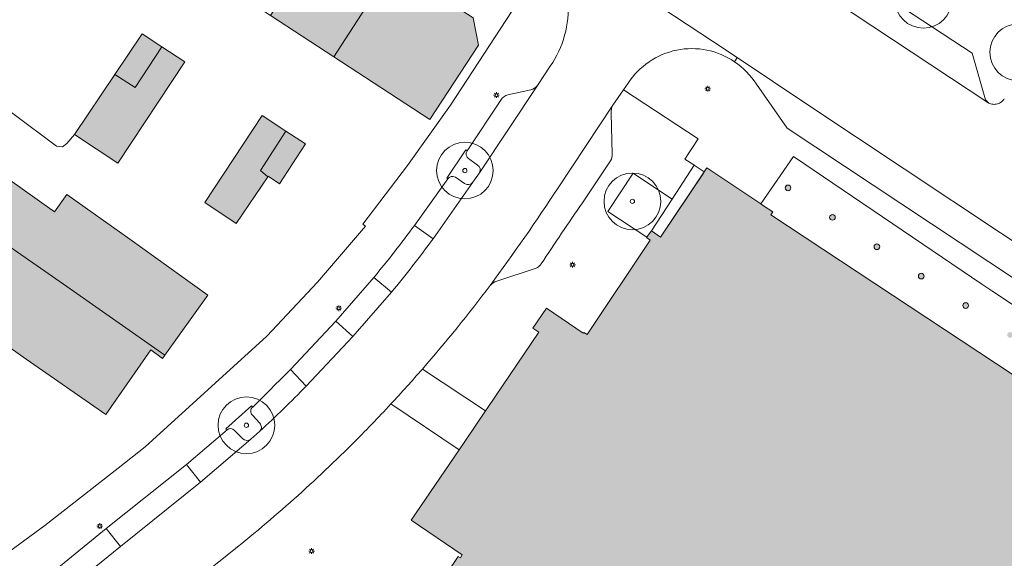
# Model space of a CAD drawing. Header units: metres. Extents: x 187482 to 189800, y 333582 to 335019.
# Tile 127 of 256: x 188225 to 188312, y 334447 to 334494. Entities that reach past the tile are written whole.
import ezdxf

# ---------------------------------------------------------------- set-up
doc = ezdxf.new("R2010")
doc.units = ezdxf.units.M
doc.layers.get('0').update_dxf_attribs({"color": 252, "lineweight": 18})
for name, color, linetype, lineweight in [('B-WE-GR-BEPLANTING_CULTUUR_BODEMBEDEKKER-GV', 252, 'Continuous', 18), ('B-WE-GR-BOOM-S', 252, 'Continuous', 18), ('B-WE-GR-HAAG-G', 252, 'GR-HAAG1-SO', 18), ('B-WE-IE-MEUBILAIR-S', 252, 'Continuous', 18), ('B-WE-IE-MEUBILAIR_WEGMEUBILAIR-G', 252, 'Continuous', 18), ('B-WE-OG-BEBOUWING-GV', 252, 'Continuous', 18), ('B-WE-OG-TERREIN_ERF-GV', 252, 'Continuous', 18), ('B-WE-VH-GESLOTENVERHARDING_ASFALT-GV', 252, 'Continuous', 18), ('B-WE-VH-OPENVERHARDING_BETONSTRAATSTEEN-GV', 252, 'Continuous', 18), ('B-WE-VH-OPENVERHARDING_STRAATBAKSTEEN-GV', 252, 'Continuous', 18), ('B-WE-VH-OPENVERHARDING_TEGEL-GV', 252, 'Continuous', 18), ('B-WE-VH-ROOSTER-GV', 252, 'Continuous', 18)]:
    doc.layers.add(name, color=color, linetype=linetype, lineweight=lineweight)
doc.layers.add('B-WE-OG-BEBOUWING-V', color=7, linetype='Continuous', lineweight=18, true_color=0xf0f0f0)
doc.linetypes.add('GR-HAAG1-SO', pattern='A,6,[176,NLCS.SHX,S=0.125,R=0,X=0,Y=0],-2', length=8)

# ---------------------------------------------------------------- blocks, each defined once
blk = doc.blocks.new('SIE-MEUBILAIR_PAAL_LICHTMAST-SO')
for points in [[(-0.62, 0), (-1, 0)], [(-0.71, 0.71), (-0.44, 0.44)], [(0, 1), (0, 0.62)], [(0.44, 0.44), (0.71, 0.71)], [(1, 0), (0.62, 0)], [(-0.71, -0.71), (-0.44, -0.44)], [(0, -0.62), (0, -1)], [(0.44, -0.44), (0.71, -0.71)]]:
    blk.add_lwpolyline(points)
blk.add_circle((0, 0), 0.5)
blk = doc.blocks.new('SGR-BOOM_GBKN-SO')
at = {"color": 0, "linetype": 'ByBlock', "lineweight": 18}
for radius in [2, 0.15]:
    blk.add_circle((0, 0), radius, dxfattribs=at)

msp = doc.modelspace()

# ---------------------------------------------------------------- hatches: boundary and pattern name
at = {"layer": 'B-WE-OG-BEBOUWING-V'}
h = msp.add_hatch(color=256, dxfattribs=at)
h.dxf.hatch_style = 1
h.paths.add_polyline_path([(188252.973, 334490.997), (188258.171, 334499.046), (188252.625, 334502.65), (188247.381, 334494.651)], flags=17)
h = msp.add_hatch(color=256, dxfattribs=at)
h.dxf.hatch_style = 1
h.paths.add_polyline_path([(188258.171, 334499.046), (188252.973, 334490.997), (188261.433, 334485.47), (188265.718, 334492.029), (188265.251, 334494.444)], flags=17)
h = msp.add_hatch(color=256, dxfattribs=at)
h.dxf.hatch_style = 1
h.paths.add_polyline_path([(188233.643, 334489.426), (188235.427, 334488.282), (188237.779, 334491.888), (188236.058, 334493.022)], flags=17)
h = msp.add_hatch(color=256, dxfattribs=at)
h.dxf.hatch_style = 1
h.paths.add_polyline_path([(188237.779, 334491.888), (188235.427, 334488.282), (188233.643, 334489.426), (188230.09, 334484.136), (188233.914, 334481.614), (188239.819, 334490.543)], flags=17)
h = msp.add_hatch(color=256, dxfattribs=at)
h.dxf.hatch_style = 1
h.paths.add_polyline_path([(188248.738, 334484.439), (188246.642, 334485.809), (188241.571, 334478.124), (188244.351, 334476.276), (188247.128, 334480.398), (188246.486, 334480.952)], flags=17)
h = msp.add_hatch(color=256, dxfattribs=at)
h.dxf.hatch_style = 1
h.paths.add_polyline_path([(188247.128, 334480.398), (188247.162, 334480.449), (188248.171, 334479.789), (188250.47, 334483.306), (188248.738, 334484.439), (188246.486, 334480.952)], flags=17)
h = msp.add_hatch(color=256, dxfattribs=at)
h.dxf.hatch_style = 1
h.paths.add_polyline_path([(188326.35, 334428.746), (188323.402, 334430.885), (188325.771, 334434.323), (188328.719, 334432.184)], flags=16)
h.paths.add_polyline_path([(188327.291, 334456.672), (188323.629, 334459.143), (188322.13, 334456.792), (188321.796, 334457.013), (188321.228, 334456.154), (188313.874, 334461.024), (188314.443, 334461.883), (188291.53, 334477.055), (188291.684, 334477.298), (188290.785, 334477.897), (188290.74, 334477.927), (188290.624, 334478.005), (188285.865, 334481.179), (188285.643, 334480.848), (188285.569, 334480.737), (188281.79, 334475.086), (188280.983, 334475.647), (188280.609, 334475.119), (188280.583, 334475.083), (188280.547, 334475.032), (188280.88, 334474.821), (188275.315, 334466.486), (188275.013, 334466.653), (188274.971, 334466.595), (188271.71, 334468.808), (188270.52, 334467.053), (188271.058, 334466.688), (188266.556, 334460.051), (188266.348, 334459.745), (188264.445, 334456.94), (188264.02, 334456.313), (188259.791, 334450.079), (188264.294, 334447.024), (188264.126, 334446.783), (188263.923, 334446.876), (188259.876, 334440.845), (188259.989, 334440.742), (188257.957, 334437.71), (188257.863, 334437.57), (188268.549, 334429.908), (188271.124, 334433.986), (188276.975, 334430.125), (188276.838, 334429.869), (188277.116, 334429.684), (188277.234, 334429.823), (188278.569, 334428.935), (188278.438, 334428.737), (188279.077, 334428.356), (188279.18, 334428.51), (188280.835, 334427.442), (188280.764, 334427.267), (188281.041, 334427.088), (188281.206, 334427.313), (188286.627, 334423.726), (188295.201, 334418.052), (188291.836, 334412.955), (188293.025, 334412.165), (188282.208, 334396.017), (188282.328, 334395.938), (188290.631, 334390.491), (188290.987, 334390.257), (188304.836, 334411.086), (188303.258, 334412.309), (188321.976, 334439.277), (188323.074, 334438.622), (188326.99, 334444.115), (188323.435, 334446.45), (188327.697, 334453.099), (188326.811, 334453.628), (188325.786, 334454.324)], flags=17)
h.paths.add_polyline_path([(188307.934, 334411.206), (188286.663, 334379.178), (188288.97, 334377.645), (188310.241, 334409.673)], flags=16)
edge = h.paths.add_edge_path(flags=16)
edge.add_arc((188300.87, 334474.228), 0.25, 89.91773, 134.90765)
edge.add_arc((188300.87, 334474.228), 0.25, 135.09235, 180.08227)
edge.add_arc((188300.87, 334474.228), 0.25, 179.91773, 224.90765)
edge.add_arc((188300.87, 334474.228), 0.25, 225.09235, 270.08227)
edge.add_arc((188300.87, 334474.228), 0.25, 269.91773, 314.90765)
edge.add_arc((188300.87, 334474.228), 0.25, 315.09235, 360.08227)
edge.add_arc((188300.87, 334474.228), 0.25, 359.91773, 404.90765)
edge.add_arc((188300.87, 334474.228), 0.25, 45.09235, 90.08227)
edge = h.paths.add_edge_path(flags=16)
edge.add_arc((188316.545, 334463.849), 0.25, 179.91773, 224.90765)
edge.add_arc((188316.545, 334463.849), 0.25, 225.09235, 270.08227)
edge.add_arc((188316.545, 334463.849), 0.25, 269.91773, 314.90765)
edge.add_arc((188316.545, 334463.849), 0.25, 315.09235, 360.08227)
edge.add_arc((188316.545, 334463.849), 0.25, 359.91773, 404.90765)
edge.add_arc((188316.545, 334463.849), 0.25, 45.09235, 90.08227)
edge.add_arc((188316.545, 334463.849), 0.25, 89.91773, 134.90765)
edge.add_arc((188316.545, 334463.849), 0.25, 135.09235, 180.08227)
edge = h.paths.add_edge_path(flags=16)
edge.add_arc((188296.951, 334476.823), 0.25, 45.09235, 90.08227)
edge.add_arc((188296.951, 334476.823), 0.25, 89.91773, 134.90765)
edge.add_arc((188296.951, 334476.823), 0.25, 135.09235, 180.08227)
edge.add_arc((188296.951, 334476.823), 0.25, 179.91773, 224.90765)
edge.add_arc((188296.951, 334476.823), 0.25, 225.09235, 270.08227)
edge.add_arc((188296.951, 334476.823), 0.25, 269.91773, 314.90765)
edge.add_arc((188296.951, 334476.823), 0.25, 315.09235, 360.08227)
edge.add_arc((188296.951, 334476.823), 0.25, 359.91773, 404.90765)
edge = h.paths.add_edge_path(flags=16)
edge.add_arc((188304.789, 334471.633), 0.25, 269.91773, 314.90765)
edge.add_arc((188304.789, 334471.633), 0.25, 315.09235, 360.08227)
edge.add_arc((188304.789, 334471.633), 0.25, 359.91773, 404.90765)
edge.add_arc((188304.789, 334471.633), 0.25, 45.09235, 90.08227)
edge.add_arc((188304.789, 334471.633), 0.25, 89.91773, 134.90765)
edge.add_arc((188304.789, 334471.633), 0.25, 135.09235, 180.08227)
edge.add_arc((188304.789, 334471.633), 0.25, 179.91773, 224.90765)
edge.add_arc((188304.789, 334471.633), 0.25, 225.09235, 270.08227)
edge = h.paths.add_edge_path(flags=16)
edge.add_arc((188320.453, 334461.238), 0.25, 89.91773, 134.90765)
edge.add_arc((188320.453, 334461.238), 0.25, 135.09235, 180.08227)
edge.add_arc((188320.453, 334461.238), 0.25, 179.91773, 224.90765)
edge.add_arc((188320.453, 334461.238), 0.25, 225.09235, 270.08227)
edge.add_arc((188320.453, 334461.238), 0.25, 269.91773, 314.90765)
edge.add_arc((188320.453, 334461.238), 0.25, 315.09235, 360.08227)
edge.add_arc((188320.453, 334461.238), 0.25, 359.91773, 404.90765)
edge.add_arc((188320.453, 334461.238), 0.25, 45.09235, 90.08227)
edge = h.paths.add_edge_path(flags=16)
edge.add_arc((188312.626, 334466.443), 0.25, 359.91773, 404.90765)
edge.add_arc((188312.626, 334466.443), 0.25, 45.09235, 90.08227)
edge.add_arc((188312.626, 334466.443), 0.25, 89.91773, 134.90765)
edge.add_arc((188312.626, 334466.443), 0.25, 135.09235, 180.08227)
edge.add_arc((188312.626, 334466.443), 0.25, 179.91773, 224.90765)
edge.add_arc((188312.626, 334466.443), 0.25, 225.09235, 270.08227)
edge.add_arc((188312.626, 334466.443), 0.25, 269.91773, 314.90765)
edge.add_arc((188312.626, 334466.443), 0.25, 315.09235, 360.08227)
edge = h.paths.add_edge_path(flags=16)
edge.add_arc((188308.708, 334469.038), 0.25, 135.09235, 180.08227)
edge.add_arc((188308.708, 334469.038), 0.25, 179.91773, 224.90765)
edge.add_arc((188308.708, 334469.038), 0.25, 225.09235, 270.08227)
edge.add_arc((188308.708, 334469.038), 0.25, 269.91773, 314.90765)
edge.add_arc((188308.708, 334469.038), 0.25, 315.09235, 360.08227)
edge.add_arc((188308.708, 334469.038), 0.25, 359.91773, 404.90765)
edge.add_arc((188308.708, 334469.038), 0.25, 45.09235, 90.08227)
edge.add_arc((188308.708, 334469.038), 0.25, 89.91773, 134.90765)
edge = h.paths.add_edge_path(flags=16)
edge.add_arc((188293.033, 334479.418), 0.25, 45.09235, 90.08227)
edge.add_arc((188293.033, 334479.418), 0.25, 89.91773, 134.90765)
edge.add_arc((188293.033, 334479.418), 0.25, 135.09235, 180.08227)
edge.add_arc((188293.033, 334479.418), 0.25, 179.91773, 224.90765)
edge.add_arc((188293.033, 334479.418), 0.25, 225.09235, 270.08227)
edge.add_arc((188293.033, 334479.418), 0.25, 269.91773, 314.90765)
edge.add_arc((188293.033, 334479.418), 0.25, 315.09235, 360.08227)
edge.add_arc((188293.033, 334479.418), 0.25, 359.91773, 404.90765)
edge = h.paths.add_edge_path(flags=16)
edge.add_line((188323.208, 334459.145), (188323.213, 334459.136))
edge.add_line((188323.213, 334459.136), (188323.219, 334459.128))
edge.add_line((188323.219, 334459.128), (188323.225, 334459.12))
edge.add_line((188323.225, 334459.12), (188323.232, 334459.112))
edge.add_line((188323.232, 334459.112), (188323.239, 334459.105))
edge.add_line((188323.239, 334459.105), (188323.246, 334459.098))
edge.add_line((188323.246, 334459.098), (188323.253, 334459.091))
edge.add_line((188323.253, 334459.091), (188323.261, 334459.085))
edge.add_line((188323.261, 334459.085), (188323.269, 334459.078))
edge.add_line((188323.269, 334459.078), (188323.277, 334459.072))
edge.add_line((188323.277, 334459.072), (188323.285, 334459.067))
edge.add_line((188323.285, 334459.067), (188323.294, 334459.062))
edge.add_line((188323.294, 334459.062), (188323.302, 334459.057))
edge.add_line((188323.302, 334459.057), (188323.311, 334459.052))
edge.add_line((188323.311, 334459.052), (188323.321, 334459.048))
edge.add_line((188323.321, 334459.048), (188323.33, 334459.044))
edge.add_line((188323.33, 334459.044), (188323.339, 334459.041))
edge.add_line((188323.339, 334459.041), (188323.349, 334459.038))
edge.add_line((188323.349, 334459.038), (188323.359, 334459.035))
edge.add_line((188323.359, 334459.035), (188323.368, 334459.033))
edge.add_line((188323.368, 334459.033), (188323.378, 334459.031))
edge.add_line((188323.378, 334459.031), (188323.388, 334459.03))
edge.add_line((188323.388, 334459.03), (188323.398, 334459.029))
edge.add_line((188323.398, 334459.029), (188323.408, 334459.028))
edge.add_line((188323.408, 334459.028), (188323.418, 334459.028))
edge.add_line((188323.418, 334459.028), (188323.428, 334459.028))
edge.add_line((188323.428, 334459.028), (188323.438, 334459.029))
edge.add_line((188323.438, 334459.029), (188323.448, 334459.03))
edge.add_line((188323.448, 334459.03), (188323.458, 334459.031))
edge.add_line((188323.458, 334459.031), (188323.468, 334459.033))
edge.add_line((188323.468, 334459.033), (188323.478, 334459.035))
edge.add_line((188323.478, 334459.035), (188323.488, 334459.038))
edge.add_line((188323.488, 334459.038), (188323.497, 334459.041))
edge.add_line((188323.497, 334459.041), (188323.507, 334459.044))
edge.add_line((188323.507, 334459.044), (188323.516, 334459.048))
edge.add_line((188323.516, 334459.048), (188323.525, 334459.052))
edge.add_line((188323.525, 334459.052), (188323.534, 334459.056))
edge.add_line((188323.534, 334459.056), (188323.543, 334459.061))
edge.add_line((188323.543, 334459.061), (188323.552, 334459.066))
edge.add_line((188323.552, 334459.066), (188323.56, 334459.072))
edge.add_line((188323.56, 334459.072), (188323.568, 334459.077))
edge.add_line((188323.568, 334459.077), (188323.576, 334459.084))
edge.add_line((188323.576, 334459.084), (188323.584, 334459.09))
edge.add_line((188323.584, 334459.09), (188323.591, 334459.097))
edge.add_line((188323.591, 334459.097), (188323.598, 334459.104))
edge.add_line((188323.598, 334459.104), (188323.605, 334459.111))
edge.add_line((188323.605, 334459.111), (188323.612, 334459.119))
edge.add_line((188323.612, 334459.119), (188323.618, 334459.127))
edge.add_line((188323.618, 334459.127), (188323.629, 334459.143))
edge.add_line((188323.629, 334459.143), (188323.63, 334459.144))
edge.add_arc((188323.423, 334459.278), 0.247, 327.20468, 380.96543)
edge.add_arc((188323.418, 334459.276), 0.252, 20.82541, 73.52408)
edge.add_arc((188323.419, 334459.279), 0.249, 73.66021, 126.94948)
edge.add_arc((188323.415, 334459.28), 0.246, 126.44348, 180.42642)
edge.add_line((188323.169, 334459.278), (188323.169, 334459.268))
edge.add_line((188323.169, 334459.268), (188323.17, 334459.258))
edge.add_line((188323.17, 334459.258), (188323.171, 334459.248))
edge.add_line((188323.171, 334459.248), (188323.172, 334459.238))
edge.add_line((188323.172, 334459.238), (188323.174, 334459.228))
edge.add_line((188323.174, 334459.228), (188323.176, 334459.218))
edge.add_line((188323.176, 334459.218), (188323.179, 334459.209))
edge.add_line((188323.179, 334459.209), (188323.182, 334459.199))
edge.add_line((188323.182, 334459.199), (188323.185, 334459.189))
edge.add_line((188323.185, 334459.189), (188323.189, 334459.18))
edge.add_line((188323.189, 334459.18), (188323.193, 334459.171))
edge.add_line((188323.193, 334459.171), (188323.198, 334459.162))
edge.add_arc((188323.24, 334459.175), 0.0441, 197.55814, 223.37295)
h = msp.add_hatch(color=256, dxfattribs=at)
h.dxf.hatch_style = 1
h.paths.add_polyline_path([(188238.056, 334464.661), (188241.851, 334469.954), (188234.956, 334474.896), (188229.395, 334478.837), (188228.316, 334477.313), (188224.139, 334480.274), (188221.862, 334477.06), (188221.33, 334476.31), (188222.21, 334475.686), (188228.81, 334471.117)], flags=17)
h = msp.add_hatch(color=256, dxfattribs=at)
h.dxf.hatch_style = 1
h.paths.add_polyline_path([(188238.056, 334464.661), (188228.81, 334471.117), (188222.21, 334475.686), (188221.33, 334476.31), (188219.211, 334473.321), (188220.353, 334472.468), (188223.321, 334470.258), (188221.339, 334467.459), (188225.814, 334464.291), (188232.856, 334459.409), (188236.818, 334465.122), (188237.849, 334464.371)], flags=17)

# ---------------------------------------------------------------- linework, layer by layer
at = {"layer": 'B-WE-GR-BEPLANTING_CULTUUR_BODEMBEDEKKER-GV', "flags": 128}
for points in [[(188264.709, 334482.699), (188264.601, 334482.772), (188262.92, 334480.271), (188263.005, 334480.214)], [(188265.647, 334481.43), (188264.845, 334482.004)], [(188263.681, 334480.36), (188264.49, 334479.797)], [(188265.223, 334479.914), (188265.8, 334480.764)], [(188245.798, 334460.072), (188245.707, 334460.174), (188243.444, 334458.17), (188243.535, 334458.067)], [(188246.42, 334458.642), (188245.757, 334459.382)], [(188244.209, 334458.017), (188244.921, 334457.283)], [(188245.637, 334457.251), (188246.441, 334457.956)]]:
    msp.add_lwpolyline(points, dxfattribs=at)
at = {"layer": 'B-WE-GR-BEPLANTING_CULTUUR_BODEMBEDEKKER-GV'}
for points in [[(188264.845, 334482.004, -0.394077), (188264.709, 334482.699)], [(188265.8, 334480.764, 0.410994), (188265.647, 334481.43)], [(188263.005, 334480.214, -0.405577), (188263.681, 334480.36)], [(188264.49, 334479.797, 0.399776), (188265.223, 334479.914)], [(188245.757, 334459.382, -0.436242), (188245.798, 334460.072)], [(188246.441, 334457.956, 0.41542), (188246.42, 334458.642)], [(188243.535, 334458.067, -0.403541), (188244.209, 334458.017)], [(188244.921, 334457.283, 0.393697), (188245.637, 334457.251)]]:
    msp.add_lwpolyline(points, format="xyb", dxfattribs=at)
at = {"layer": 'B-WE-GR-BEPLANTING_CULTUUR_BODEMBEDEKKER-GV', "flags": 128}
msp.add_lwpolyline([(188282.797, 334478.426), (188281.864, 334479.052), (188279.375, 334480.722), (188277.127, 334477.344), (188280.583, 334475.083), (188280.609, 334475.119), (188280.983, 334475.647)], close=True, dxfattribs=at)
at = {"layer": 'B-WE-GR-HAAG-G', "ltscale": 0.2, "flags": 128}
msp.add_lwpolyline([(188220.752, 334488.877), (188228.483, 334483.12), (188229.009, 334483.039), (188229.39, 334483.347), (188230.09, 334484.136)], dxfattribs=at)
at = {"layer": 'B-WE-IE-MEUBILAIR_WEGMEUBILAIR-G', "flags": 128}
for points in [[(188282.797, 334478.426), (188284.755, 334481.427)], [(188284.755, 334481.427), (188285.643, 334480.848)], [(188282.797, 334478.426), (188280.983, 334475.647), (188281.79, 334475.086), (188285.643, 334480.848)]]:
    msp.add_lwpolyline(points, dxfattribs=at)
at = {"layer": 'B-WE-OG-BEBOUWING-GV', "flags": 128}
for points in [[(188252.973, 334490.997), (188258.171, 334499.046), (188252.625, 334502.65), (188247.381, 334494.651)], [(188258.171, 334499.046), (188252.973, 334490.997), (188261.433, 334485.47), (188265.718, 334492.029), (188265.251, 334494.444)], [(188233.643, 334489.426), (188235.427, 334488.282), (188237.779, 334491.888), (188236.058, 334493.022)], [(188237.779, 334491.888), (188235.427, 334488.282), (188233.643, 334489.426), (188230.09, 334484.136), (188233.914, 334481.614), (188239.819, 334490.543)], [(188248.738, 334484.439), (188246.642, 334485.809), (188241.571, 334478.124), (188244.351, 334476.276), (188247.128, 334480.398), (188246.486, 334480.952)], [(188247.128, 334480.398), (188247.162, 334480.449), (188248.171, 334479.789), (188250.47, 334483.306), (188248.738, 334484.439), (188246.486, 334480.952)], [(188238.056, 334464.661), (188241.851, 334469.954), (188234.956, 334474.896), (188229.395, 334478.837), (188228.316, 334477.313), (188224.139, 334480.274), (188221.862, 334477.06), (188221.33, 334476.31), (188222.21, 334475.686), (188228.81, 334471.117)], [(188238.056, 334464.661), (188228.81, 334471.117), (188222.21, 334475.686), (188221.33, 334476.31), (188219.211, 334473.321), (188220.353, 334472.468), (188223.321, 334470.258), (188221.339, 334467.459), (188225.814, 334464.291), (188232.856, 334459.409), (188236.818, 334465.122), (188237.849, 334464.371)]]:
    msp.add_lwpolyline(points, close=True, dxfattribs=at)
msp.add_lwpolyline([(188314.443, 334461.883), (188291.53, 334477.055), (188291.684, 334477.298), (188290.785, 334477.897), (188290.74, 334477.927), (188290.624, 334478.005), (188285.865, 334481.179), (188285.643, 334480.848), (188285.569, 334480.737), (188281.79, 334475.086), (188280.983, 334475.647), (188280.609, 334475.119), (188280.583, 334475.083), (188280.547, 334475.032), (188280.88, 334474.821), (188275.315, 334466.486), (188275.013, 334466.653), (188274.971, 334466.595), (188271.71, 334468.808), (188270.52, 334467.053), (188271.058, 334466.688), (188266.556, 334460.051), (188266.348, 334459.745), (188264.445, 334456.94), (188264.02, 334456.313), (188259.791, 334450.079), (188264.294, 334447.024), (188264.126, 334446.783), (188263.923, 334446.876), (188259.876, 334440.845)], dxfattribs=at)
at = {"layer": 'B-WE-OG-BEBOUWING-GV'}
for points in [[(188292.856, 334479.595, 0.198867), (188292.783, 334479.418)], [(188292.783, 334479.418, 0.198867), (188292.856, 334479.241)], [(188293.033, 334479.668, 0.198867), (188292.856, 334479.595)], [(188293.21, 334479.595, 0.198867), (188293.033, 334479.668)], [(188293.283, 334479.418, 0.198867), (188293.21, 334479.595)], [(188293.21, 334479.241, 0.198867), (188293.283, 334479.418)], [(188292.856, 334479.241, 0.198867), (188293.033, 334479.168)], [(188293.033, 334479.168, 0.198867), (188293.21, 334479.241)], [(188296.774, 334477, 0.198867), (188296.701, 334476.823)], [(188296.701, 334476.823, 0.198867), (188296.774, 334476.646)], [(188296.951, 334477.073, 0.198867), (188296.774, 334477)], [(188297.128, 334477, 0.198867), (188296.951, 334477.073)], [(188297.201, 334476.823, 0.198867), (188297.128, 334477)], [(188297.128, 334476.646, 0.198867), (188297.201, 334476.823)], [(188296.774, 334476.646, 0.198867), (188296.951, 334476.573)], [(188296.951, 334476.573, 0.198867), (188297.128, 334476.646)], [(188300.693, 334474.405, 0.198867), (188300.62, 334474.228)], [(188300.62, 334474.228, 0.198867), (188300.693, 334474.051)], [(188300.87, 334474.478, 0.198867), (188300.693, 334474.405)], [(188301.047, 334474.405, 0.198867), (188300.87, 334474.478)], [(188301.12, 334474.228, 0.198867), (188301.047, 334474.405)], [(188301.047, 334474.051, 0.198867), (188301.12, 334474.228)], [(188300.693, 334474.051, 0.198867), (188300.87, 334473.978)], [(188300.87, 334473.978, 0.198867), (188301.047, 334474.051)], [(188304.612, 334471.81, 0.198867), (188304.539, 334471.633)], [(188304.539, 334471.633, 0.198867), (188304.612, 334471.456)], [(188304.789, 334471.883, 0.198867), (188304.612, 334471.81)], [(188304.966, 334471.81, 0.198867), (188304.789, 334471.883)], [(188305.039, 334471.633, 0.198867), (188304.966, 334471.81)], [(188304.966, 334471.456, 0.198867), (188305.039, 334471.633)], [(188304.612, 334471.456, 0.198867), (188304.789, 334471.383)], [(188304.789, 334471.383, 0.198867), (188304.966, 334471.456)], [(188308.531, 334469.215, 0.198867), (188308.458, 334469.038)], [(188308.458, 334469.038, 0.198867), (188308.531, 334468.861)], [(188308.708, 334469.288, 0.198867), (188308.531, 334469.215)], [(188308.885, 334469.215, 0.198867), (188308.708, 334469.288)], [(188308.958, 334469.038, 0.198867), (188308.885, 334469.215)], [(188308.885, 334468.861, 0.198867), (188308.958, 334469.038)], [(188308.531, 334468.861, 0.198867), (188308.708, 334468.788)], [(188308.708, 334468.788, 0.198867), (188308.885, 334468.861)]]:
    msp.add_lwpolyline(points, format="xyb", dxfattribs=at)
at = {"layer": 'B-WE-OG-TERREIN_ERF-GV', "flags": 128}
msp.add_lwpolyline([(188219.494, 334443.809), (188227.449, 334449.624), (188233.934, 334454.698), (188236.301, 334456.552), (188247.062, 334466.323), (188251.511, 334471.104), (188255.765, 334476.058), (188255.531, 334476.211), (188259.467, 334481.403), (188263.239, 334486.716), (188270.14, 334497.302), (188270.182, 334497.841), (188270.034, 334498.36), (188223.047, 334528.848), (188169.444, 334563.138), (188153.052, 334573.624), (188150.921, 334573.911)], dxfattribs=at)
for points in [[(188258.171, 334499.046), (188265.251, 334494.444), (188265.718, 334492.029), (188261.433, 334485.47), (188252.973, 334490.997), (188247.381, 334494.651), (188241.912, 334498.225), (188233.568, 334503.676), (188236.925, 334508.535), (188239.297, 334507.017), (188239.805, 334507.742), (188241.505, 334510.334), (188242.051, 334509.981), (188242.35, 334510.443), (188244.953, 334508.759), (188244.654, 334508.297), (188247.367, 334506.541), (188247.157, 334506.203), (188252.625, 334502.65)], [(188233.643, 334489.426), (188236.058, 334493.022), (188237.779, 334491.888), (188239.819, 334490.543), (188233.914, 334481.614), (188230.09, 334484.136)], [(188248.738, 334484.439), (188250.47, 334483.306), (188248.171, 334479.789), (188247.162, 334480.449), (188247.128, 334480.398), (188244.351, 334476.276), (188241.571, 334478.124), (188246.642, 334485.809)], [(188327.291, 334456.672), (188325.786, 334454.324), (188326.811, 334453.628), (188327.697, 334453.099), (188330.607, 334457.401), (188319.308, 334464.86), (188318.622, 334465.323), (188315.313, 334467.497), (188311.015, 334470.334), (188310.135, 334470.931), (188293.505, 334482.183), (188290.624, 334478.005), (188290.74, 334477.927), (188290.785, 334477.897), (188291.684, 334477.298), (188291.53, 334477.055), (188314.443, 334461.883), (188313.874, 334461.024), (188321.228, 334456.154), (188321.796, 334457.013), (188322.13, 334456.792), (188323.629, 334459.143)], [(188221.33, 334476.31), (188221.862, 334477.06), (188224.139, 334480.274), (188228.316, 334477.313), (188229.395, 334478.837), (188234.956, 334474.896), (188241.851, 334469.954), (188238.056, 334464.661), (188237.849, 334464.371), (188236.818, 334465.122), (188232.856, 334459.409), (188225.814, 334464.291), (188221.339, 334467.459), (188223.321, 334470.258), (188220.353, 334472.468), (188219.211, 334473.321)]]:
    msp.add_lwpolyline(points, close=True, dxfattribs=at)
at = {"layer": 'B-WE-OG-TERREIN_ERF-GV'}
for points in [[(188292.783, 334479.418, -0.198867), (188292.856, 334479.595)], [(188292.856, 334479.241, -0.198867), (188292.783, 334479.418)], [(188292.856, 334479.595, -0.198867), (188293.033, 334479.668)], [(188293.033, 334479.668, -0.198867), (188293.21, 334479.595)], [(188293.21, 334479.595, -0.198867), (188293.283, 334479.418)], [(188293.283, 334479.418, -0.198867), (188293.21, 334479.241)], [(188293.033, 334479.168, -0.198867), (188292.856, 334479.241)], [(188293.21, 334479.241, -0.198867), (188293.033, 334479.168)], [(188296.701, 334476.823, -0.198867), (188296.774, 334477)], [(188296.774, 334476.646, -0.198867), (188296.701, 334476.823)], [(188296.774, 334477, -0.198867), (188296.951, 334477.073)], [(188296.951, 334477.073, -0.198867), (188297.128, 334477)], [(188297.128, 334477, -0.198867), (188297.201, 334476.823)], [(188297.201, 334476.823, -0.198867), (188297.128, 334476.646)], [(188296.951, 334476.573, -0.198867), (188296.774, 334476.646)], [(188297.128, 334476.646, -0.198867), (188296.951, 334476.573)], [(188300.62, 334474.228, -0.198867), (188300.693, 334474.405)], [(188300.693, 334474.051, -0.198867), (188300.62, 334474.228)], [(188300.693, 334474.405, -0.198867), (188300.87, 334474.478)], [(188300.87, 334474.478, -0.198867), (188301.047, 334474.405)], [(188301.047, 334474.405, -0.198867), (188301.12, 334474.228)], [(188301.12, 334474.228, -0.198867), (188301.047, 334474.051)], [(188300.87, 334473.978, -0.198867), (188300.693, 334474.051)], [(188301.047, 334474.051, -0.198867), (188300.87, 334473.978)], [(188304.539, 334471.633, -0.198867), (188304.612, 334471.81)], [(188304.612, 334471.456, -0.198867), (188304.539, 334471.633)], [(188304.612, 334471.81, -0.198867), (188304.789, 334471.883)], [(188304.789, 334471.883, -0.198867), (188304.966, 334471.81)], [(188304.966, 334471.81, -0.198867), (188305.039, 334471.633)], [(188305.039, 334471.633, -0.198867), (188304.966, 334471.456)], [(188304.789, 334471.383, -0.198867), (188304.612, 334471.456)], [(188304.966, 334471.456, -0.198867), (188304.789, 334471.383)], [(188308.458, 334469.038, -0.198867), (188308.531, 334469.215)], [(188308.531, 334468.861, -0.198867), (188308.458, 334469.038)], [(188308.531, 334469.215, -0.198867), (188308.708, 334469.288)], [(188308.708, 334469.288, -0.198867), (188308.885, 334469.215)], [(188308.885, 334469.215, -0.198867), (188308.958, 334469.038)], [(188308.958, 334469.038, -0.198867), (188308.885, 334468.861)], [(188308.708, 334468.788, -0.198867), (188308.531, 334468.861)], [(188308.885, 334468.861, -0.198867), (188308.708, 334468.788)]]:
    msp.add_lwpolyline(points, format="xyb", dxfattribs=at)
at = {"layer": 'B-WE-VH-GESLOTENVERHARDING_ASFALT-GV', "flags": 128}
for points in [[(188310.748, 334486.914), (188283.443, 334505.001), (188278.47, 334497.605), (188286.364, 334492.384), (188288.552, 334490.921), (188294.769, 334486.762), (188320.282, 334469.805), (188343.422, 334454.361)], [(188288.31, 334490.561), (188288.552, 334490.921), (188286.364, 334492.384), (188278.47, 334497.605), (188270.209, 334503.063)], [(188272.061, 334490.168), (188270.938, 334488.473), (188265.8, 334480.764), (188265.223, 334479.914)], [(188272.742, 334479.43), (188277.566, 334486.723), (188278.515, 334488.076), (188278.919, 334488.653)], [(188265.223, 334479.914), (188261.723, 334474.94)], [(188258.033, 334470.211), (188254.643, 334466.319), (188250.528, 334461.927)], [(188246.441, 334457.956), (188245.637, 334457.251), (188241.209, 334453.444), (188234.149, 334447.773), (188229.032, 334443.616), (188228.254, 334442.977), (188223.482, 334439.041), (188216.456, 334433.185), (188212.505, 334429.734), (188212.428, 334429.666)]]:
    msp.add_lwpolyline(points, dxfattribs=at)
at = {"layer": 'B-WE-VH-GESLOTENVERHARDING_ASFALT-GV'}
for points in [[(188273.608, 334495.891, -0.17182), (188272.061, 334490.168)], [(188278.919, 334488.653, -0.42083), (188288.31, 334490.561)], [(188312.117, 334487.296, -0.09294), (188311.856, 334487.008)], [(188311.121, 334486.803, -0.094262), (188310.748, 334486.914)], [(188311.508, 334486.836, -0.095573), (188311.121, 334486.803)], [(188311.856, 334487.008, -0.092164), (188311.508, 334486.836)], [(188266.747, 334470.808, 0.014448), (188272.742, 334479.43)], [(188261.723, 334474.94, -0.015104), (188258.033, 334470.211)], [(188260.774, 334463.436, 0.018057), (188266.747, 334470.808)], [(188257.993, 334460.348, 0.008013), (188260.774, 334463.436)], [(188250.528, 334461.927, -0.012411), (188246.441, 334457.956)], [(188254.554, 334456.785, 0.009433), (188257.993, 334460.348)], [(188243.369, 334446.87, 0.029575), (188254.554, 334456.785)], [(188225.541, 334432.337, -0.005656), (188243.369, 334446.87)]]:
    msp.add_lwpolyline(points, format="xyb", dxfattribs=at)
at = {"layer": 'B-WE-VH-OPENVERHARDING_BETONSTRAATSTEEN-GV', "flags": 128}
for points in [[(188265.8, 334480.764), (188270.938, 334488.473)], [(188270.337, 334488.081), (188268.325, 334487.624)], [(188267.701, 334487.178), (188264.709, 334482.699)], [(188277.566, 334486.723), (188272.742, 334479.43)], [(188277.53, 334482.394), (188277.418, 334486.026)], [(188264.845, 334482.004), (188265.647, 334481.43)], [(188274.889, 334478.102), (188277.378, 334481.817)], [(188264.49, 334479.797), (188263.681, 334480.36)], [(188263.005, 334480.214), (188260.062, 334476.095)], [(188260.062, 334476.095), (188261.723, 334474.94), (188265.223, 334479.914)], [(188261.723, 334474.94), (188260.062, 334476.095)], [(188267.33, 334471.176), (188270.797, 334472.346)], [(188256.481, 334471.509), (188258.033, 334470.211)], [(188250.528, 334461.927), (188249.128, 334463.396)], [(188245.757, 334459.382), (188246.42, 334458.642)], [(188243.535, 334458.067), (188239.947, 334455.012), (188241.209, 334453.444), (188245.637, 334457.251)], [(188244.921, 334457.283), (188244.209, 334458.017)], [(188234.149, 334447.773), (188232.885, 334449.357), (188228.53, 334445.796)], [(188229.032, 334443.616), (188234.149, 334447.773)]]:
    msp.add_lwpolyline(points, dxfattribs=at)
at = {"layer": 'B-WE-VH-OPENVERHARDING_BETONSTRAATSTEEN-GV'}
for points in [[(188270.938, 334488.473, -0.187952), (188270.337, 334488.081)], [(188268.325, 334487.624, 0.220673), (188267.701, 334487.178)], [(188277.418, 334486.026, -0.13733), (188277.566, 334486.723)], [(188264.709, 334482.699, 0.394077), (188264.845, 334482.004)], [(188277.378, 334481.817, 0.148341), (188277.53, 334482.394)], [(188265.647, 334481.43, -0.410994), (188265.8, 334480.764)], [(188263.681, 334480.36, 0.405577), (188263.005, 334480.214)], [(188265.223, 334479.914, -0.399776), (188264.49, 334479.797)], [(188272.742, 334479.43, -0.014448), (188266.747, 334470.808)], [(188271.254, 334472.718, -0.006105), (188274.889, 334478.102)], [(188260.062, 334476.095, -0.015059), (188256.481, 334471.509)], [(188258.033, 334470.211, 0.015104), (188261.723, 334474.94)], [(188270.797, 334472.346, 0.165376), (188271.254, 334472.718)], [(188266.747, 334470.808, -0.144065), (188267.33, 334471.176)], [(188249.128, 334463.396, -0.003006), (188245.798, 334460.072)], [(188246.441, 334457.956, 0.012411), (188250.528, 334461.927)], [(188245.798, 334460.072, 0.436242), (188245.757, 334459.382)], [(188246.42, 334458.642, -0.41542), (188246.441, 334457.956)], [(188244.209, 334458.017, 0.403541), (188243.535, 334458.067)], [(188245.637, 334457.251, -0.393697), (188244.921, 334457.283)]]:
    msp.add_lwpolyline(points, format="xyb", dxfattribs=at)
at = {"layer": 'B-WE-VH-OPENVERHARDING_BETONSTRAATSTEEN-GV', "flags": 128}
for points in [[(188253.139, 334467.669), (188254.643, 334466.319), (188258.033, 334470.211), (188256.481, 334471.509)], [(188254.643, 334466.319), (188253.139, 334467.669), (188249.128, 334463.396), (188250.528, 334461.927)], [(188241.209, 334453.444), (188239.947, 334455.012), (188232.885, 334449.357), (188234.149, 334447.773)]]:
    msp.add_lwpolyline(points, close=True, dxfattribs=at)
at = {"layer": 'B-WE-VH-OPENVERHARDING_STRAATBAKSTEEN-GV', "flags": 128}
for points in [[(188271.047, 334513.719), (188270.984, 334513.006), (188280.176, 334507.043), (188282.47, 334505.646), (188283.443, 334505.001), (188310.748, 334486.914), (188310.46, 334487.206), (188309.269, 334491.323), (188276.087, 334513.129), (188271.971, 334513.232)], [(188290.255, 334488.581), (188292.945, 334484.698), (188315.817, 334469.537), (188316.192, 334469.356), (188316.607, 334469.393), (188319.338, 334469.925), (188319.824, 334469.973), (188320.282, 334469.805), (188294.769, 334486.762), (188288.552, 334490.921), (188288.31, 334490.561)], [(188278.919, 334488.653), (188278.515, 334488.076), (188285.112, 334483.744), (188283.937, 334481.96), (188284.719, 334481.451), (188284.755, 334481.427), (188285.643, 334480.848), (188285.865, 334481.179), (188290.624, 334478.005), (188293.505, 334482.183), (188310.135, 334470.931), (188311.015, 334470.334), (188315.313, 334467.497), (188318.622, 334465.323), (188319.308, 334464.86), (188330.607, 334457.401), (188334.582, 334454.702), (188336.096, 334456.825)], [(188320.282, 334469.805), (188319.824, 334469.973), (188319.338, 334469.925), (188316.607, 334469.393), (188316.192, 334469.356), (188315.817, 334469.537), (188292.945, 334484.698), (188290.255, 334488.581)], [(188257.993, 334460.348), (188264.02, 334456.313), (188264.445, 334456.94), (188266.348, 334459.745), (188260.774, 334463.436)]]:
    msp.add_lwpolyline(points, dxfattribs=at)
at = {"layer": 'B-WE-VH-OPENVERHARDING_STRAATBAKSTEEN-GV'}
for points in [[(188288.31, 334490.561, 0.42083), (188278.919, 334488.653)], [(188290.255, 334488.581, 0.089426), (188288.31, 334490.561)], [(188288.31, 334490.561, -0.089426), (188290.255, 334488.581)], [(188260.774, 334463.436, -0.008013), (188257.993, 334460.348)]]:
    msp.add_lwpolyline(points, format="xyb", dxfattribs=at)
at = {"layer": 'B-WE-VH-OPENVERHARDING_STRAATBAKSTEEN-GV', "flags": 128}
msp.add_lwpolyline([(188285.569, 334480.737), (188285.643, 334480.848), (188284.755, 334481.427), (188282.797, 334478.426), (188280.983, 334475.647), (188281.79, 334475.086)], close=True, dxfattribs=at)
at = {"layer": 'B-WE-VH-OPENVERHARDING_TEGEL-GV', "flags": 128}
for points in [[(188271.971, 334513.232), (188276.087, 334513.129), (188309.269, 334491.323), (188310.46, 334487.206), (188310.748, 334486.914)], [(188273.608, 334495.891), (188270.034, 334498.36), (188270.182, 334497.841), (188270.14, 334497.302), (188263.239, 334486.716), (188259.467, 334481.403), (188255.531, 334476.211), (188255.765, 334476.058), (188251.511, 334471.104), (188247.062, 334466.323), (188236.301, 334456.552), (188233.934, 334454.698), (188227.449, 334449.624), (188219.494, 334443.809)], [(188270.938, 334488.473), (188272.061, 334490.168)], [(188260.774, 334463.436), (188266.348, 334459.745), (188266.556, 334460.051), (188271.058, 334466.688), (188270.52, 334467.053), (188271.71, 334468.808), (188274.971, 334466.595), (188275.013, 334466.653), (188275.315, 334466.486), (188280.88, 334474.821), (188280.547, 334475.032), (188280.583, 334475.083), (188277.127, 334477.344), (188279.375, 334480.722), (188281.864, 334479.052), (188282.797, 334478.426), (188284.755, 334481.427), (188284.719, 334481.451), (188283.937, 334481.96), (188285.112, 334483.744), (188278.515, 334488.076), (188277.566, 334486.723)], [(188268.325, 334487.624), (188270.337, 334488.081)], [(188260.062, 334476.095), (188263.005, 334480.214), (188262.92, 334480.271), (188264.601, 334482.772), (188264.709, 334482.699), (188267.701, 334487.178)], [(188277.418, 334486.026), (188277.53, 334482.394)], [(188277.378, 334481.817), (188274.889, 334478.102)], [(188270.797, 334472.346), (188267.33, 334471.176)], [(188249.128, 334463.396), (188253.139, 334467.669), (188256.481, 334471.509)], [(188264.02, 334456.313), (188257.993, 334460.348)], [(188208.383, 334426.002), (188206.89, 334427.603), (188211.75, 334431.888), (188211.818, 334431.811), (188215.134, 334434.683), (188222.191, 334440.584), (188226.201, 334443.907), (188226.132, 334443.992), (188228.463, 334445.879), (188228.53, 334445.796), (188232.885, 334449.357), (188239.947, 334455.012), (188243.535, 334458.067), (188243.444, 334458.17), (188245.707, 334460.174), (188245.798, 334460.072)], [(188257.957, 334437.71), (188259.989, 334440.742), (188259.876, 334440.845), (188263.923, 334446.876), (188264.126, 334446.783), (188264.294, 334447.024), (188259.791, 334450.079), (188264.02, 334456.313)]]:
    msp.add_lwpolyline(points, dxfattribs=at)
at = {"layer": 'B-WE-VH-OPENVERHARDING_TEGEL-GV'}
for points in [[(188272.061, 334490.168, 0.17182), (188273.608, 334495.891)], [(188270.337, 334488.081, 0.187952), (188270.938, 334488.473)], [(188267.701, 334487.178, -0.220673), (188268.325, 334487.624)], [(188311.856, 334487.008, 0.09294), (188312.117, 334487.296)], [(188277.566, 334486.723, 0.13733), (188277.418, 334486.026)], [(188310.748, 334486.914, 0.094262), (188311.121, 334486.803)], [(188311.121, 334486.803, 0.095573), (188311.508, 334486.836)], [(188311.508, 334486.836, 0.092164), (188311.856, 334487.008)], [(188277.53, 334482.394, -0.148341), (188277.378, 334481.817)], [(188274.889, 334478.102, 0.006105), (188271.254, 334472.718)], [(188256.481, 334471.509, 0.015059), (188260.062, 334476.095)], [(188271.254, 334472.718, -0.165376), (188270.797, 334472.346)], [(188266.747, 334470.808, -0.018057), (188260.774, 334463.436)], [(188267.33, 334471.176, 0.144065), (188266.747, 334470.808)], [(188245.798, 334460.072, 0.003006), (188249.128, 334463.396)], [(188257.993, 334460.348, -0.009433), (188254.554, 334456.785)], [(188254.554, 334456.785, -0.029575), (188243.369, 334446.87)], [(188243.369, 334446.87, 0.005656), (188225.541, 334432.337)]]:
    msp.add_lwpolyline(points, format="xyb", dxfattribs=at)
at = {"layer": 'B-WE-VH-ROOSTER-GV', "flags": 128}
msp.add_lwpolyline([(188285.643, 334480.848), (188284.755, 334481.427), (188282.797, 334478.426), (188280.983, 334475.647), (188281.79, 334475.086)], close=True, dxfattribs=at)

# ---------------------------------------------------------------- block references
at = {"layer": 'B-WE-GR-BOOM-S', "xscale": 1.25, "yscale": 1.25, "zscale": 1.25}
for p in [(188304.98, 334496.02), (188313.34, 334491.39), (188264.521, 334480.954), (188279.301, 334478.235), (188245.246, 334458.47)]:
    msp.add_blockref('SGR-BOOM_GBKN-SO', p, dxfattribs=at)
at = {"layer": 'B-WE-IE-MEUBILAIR-S', "xscale": 0.25, "yscale": 0.25, "zscale": 0.25}
for p in [(188285.949, 334488.168), (188267.307, 334487.609), (188274.023, 334472.639), (188253.4, 334468.801), (188232.307, 334449.573), (188251.001, 334447.367)]:
    msp.add_blockref('SIE-MEUBILAIR_PAAL_LICHTMAST-SO', p, dxfattribs=at)

doc.saveas('drawing.dxf')
